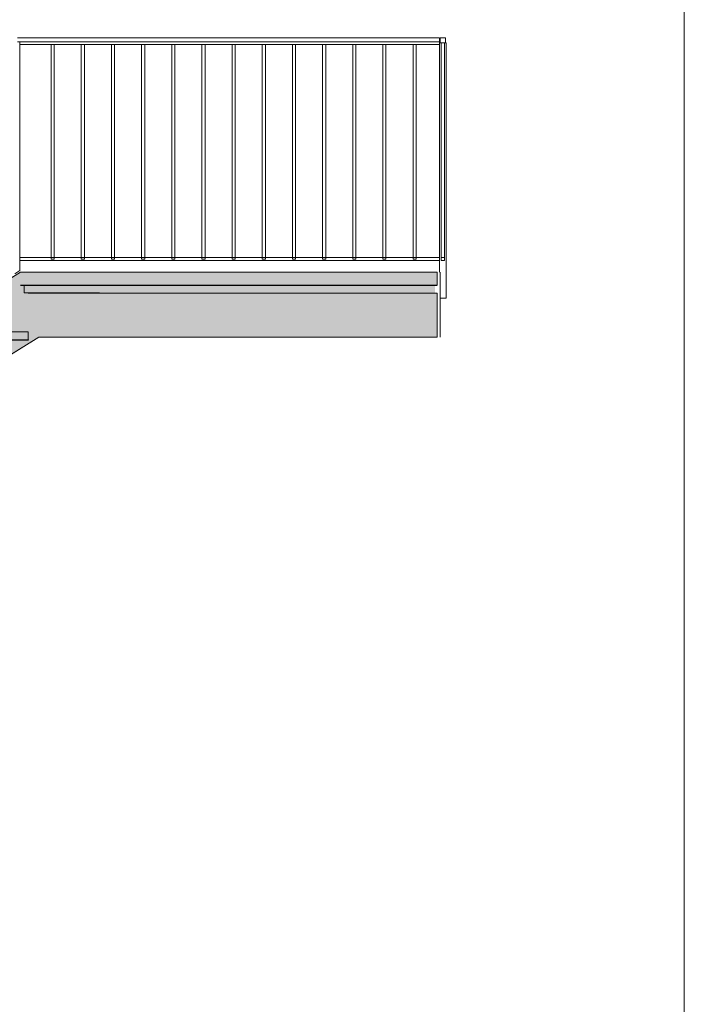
# Model space of a CAD drawing. Header units: millimetres. Extents: x 15381 to 191117, y -190522 to 367005.
# Tile 31 of 79: x 92315 to 94867, y -26522 to -22739. Entities that reach past the tile are written whole.
import ezdxf

# ---------------------------------------------------------------- set-up
doc = ezdxf.new("R2010")
doc.units = ezdxf.units.MM
doc.header["$MEASUREMENT"] = 0
doc.linetypes.add('Wipeout_Contour', pattern=[1000, 0, -1000])
for name, color, linetype in [('Interiér - schodiště', 7, 'Continuous'), ('Konstrukce – Dělicí čáry vrstev', 7, 'Continuous'), ('Nové_0', 7, 'Continuous'), ('Nové_Interiér - schodiště', 7, 'Continuous'), ('Nové_Výplně - Povrchové', 7, 'Continuous'), ('Nové_Výplně – Řezové', 7, 'Continuous'), ('Výplně - Povrchové', 7, 'Continuous'), ('Výplně – Řezové', 7, 'Continuous')]:
    doc.layers.add(name, color=color, linetype=linetype)
pattern_1 = [(45, (0, 0), (-79.54951, 79.54951), []), (45, (-26.52, 26.52), (-79.54951, 79.54951), [])]

msp = doc.modelspace()

# ---------------------------------------------------------------- hatches: boundary and pattern name
at = {"layer": 'Nové_Interiér - schodiště', "linetype": 'Continuous', "lineweight": 0, "true_color": 0x7f5555}
msp.add_hatch(color=27, dxfattribs=at).paths.add_polyline_path([(92041.6, -23969.2), (92346.6, -23969.2), (92346.6, -23939.2), (92041.6, -23939.2)])

# ---------------------------------------------------------------- linework, layer by layer
at = {"color": 7, "linetype": 'Continuous', "lineweight": 20}
msp.add_line((94867.4, -22071.8), (94867.4, -27111.8), dxfattribs=at)
at = {"color": 7, "linetype": 'Continuous', "lineweight": 13}
msp.add_line((93917.6, -23959.2), (92622.4, -23959.2), dxfattribs=at)
at = {"layer": 'Interiér - schodiště', "color": 7, "linetype": 'Continuous', "lineweight": 13}
for p, q in [((92621.6, -23759.2), (92331.6, -23759.2)), ((92346.6, -23939.2), (92041.6, -23939.2)), ((92388.6, -23959.2), (92621.6, -23959.2))]:
    msp.add_line(p, q, dxfattribs=at)
at = {"layer": 'Interiér - schodiště', "color": 7, "linetype": 'Continuous', "lineweight": 13, "flags": 128}
msp.add_lwpolyline([(92056.8, -23969.2), (92041.6, -23969.2), (92041.6, -23939.2), (92346.6, -23939.2), (92346.6, -23969.2), (92346.8, -23969.2), (92346.8, -23970.2), (92056.8, -23970.2)], close=True, dxfattribs=at)

# ---------------------------------------------------------------- wipeouts: each hides what was drawn before it
at = {"color": 254, "linetype": 'Wipeout_Contour', "lineweight": 0, "ltscale": 475870.146761}
msp.add_wipeout([(92295.5, -22835.5), (92295.5, -23715.5), (92315.5, -23703), (92315.5, -22824.2), (92313.5, -22824.2)], dxfattribs=at).dxf.layer = 'Výplně - Povrchové'
at = {"color": 254, "linetype": 'Wipeout_Contour', "lineweight": 0, "ltscale": 386676.629559}
msp.add_wipeout([(93825.4, -23659.2), (93837.4, -23659.2), (93837.4, -22835.4), (93825.4, -22835.4)], dxfattribs=at).dxf.layer = 'Výplně - Povrchové'

# ---------------------------------------------------------------- next in the draw order: hatches: boundary and pattern name
at = {"layer": 'Interiér - schodiště', "linetype": 'Continuous', "lineweight": 0, "true_color": 0x3f2a2a}
h = msp.add_hatch(color=19, dxfattribs=at)
h.paths.add_polyline_path([(90011.6, -25479.2), (90261.6, -25479.2), (90261.6, -25279.5), (92388.6, -23959.2), (93917.6, -23959.2), (93917.6, -23790.2), (92346.8, -23790.2), (92346.8, -23789.2), (92331.6, -23789.2), (92331.6, -23759.2), (93917.6, -23759.2), (93917.6, -23709.2), (92317.4, -23709.2), (90011.6, -25140.4), (90011.6, -25199.2), (90316.6, -25199.2), (90316.6, -25229.2), (90011.6, -25229.2)])
h.paths.add_polyline_path([(90316.8, -25049.2), (90301.6, -25049.2), (90301.6, -25019.2), (90606.6, -25019.2), (90606.6, -25049.2), (90606.8, -25049.2), (90606.8, -25050.2), (90316.8, -25050.2)], flags=0)
h.paths.add_polyline_path([(90591.6, -24839.2), (90896.6, -24839.2), (90896.6, -24869.2), (90896.8, -24869.2), (90896.8, -24870.2), (90606.8, -24870.2), (90606.8, -24869.2), (90591.6, -24869.2)], flags=0)
h.paths.add_polyline_path([(90881.6, -24689.2), (90881.6, -24659.2), (91186.6, -24659.2), (91186.6, -24689.2), (91186.8, -24689.2), (91186.8, -24690.2), (90896.8, -24690.2), (90896.8, -24689.2)], flags=0)
h.paths.add_polyline_path([(91171.6, -24479.2), (91476.6, -24479.2), (91476.6, -24509.2), (91476.8, -24509.2), (91476.8, -24510.2), (91186.8, -24510.2), (91186.8, -24509.2), (91171.6, -24509.2)], flags=0)
h.paths.add_polyline_path([(91461.6, -24299.2), (91766.6, -24299.2), (91766.6, -24329.2), (91766.8, -24329.2), (91766.8, -24330.2), (91476.8, -24330.2), (91476.8, -24329.2), (91461.6, -24329.2)], flags=0)
h.paths.add_polyline_path([(91751.6, -24119.2), (92056.6, -24119.2), (92056.6, -24149.2), (92056.8, -24149.2), (92056.8, -24150.2), (91766.8, -24150.2), (91766.8, -24149.2), (91751.6, -24149.2)], flags=0)
h.paths.add_polyline_path([(92056.8, -23969.2), (92041.6, -23969.2), (92041.6, -23939.2), (92346.6, -23939.2), (92346.6, -23969.2), (92346.8, -23969.2), (92346.8, -23970.2), (92056.8, -23970.2)], flags=0)

# ---------------------------------------------------------------- next in the draw order: linework, layer by layer
at = {"color": 7, "linetype": 'Continuous', "lineweight": 13}
msp.add_line((92295.5, -23715.5), (92315.5, -23703), dxfattribs=at)
at = {"layer": 'Interiér - schodiště', "color": 7, "linetype": 'Continuous', "lineweight": 13}
for p, q in [((92015.3, -23896.8), (92317.4, -23709.2)), ((92317.4, -23709.2), (92621.6, -23709.2))]:
    msp.add_line(p, q, dxfattribs=at)
at = {"layer": 'Interiér - schodiště', "color": 7, "linetype": 'Continuous', "lineweight": 13, "flags": 128}
msp.add_lwpolyline([(90011.6, -25479.2), (90261.6, -25479.2), (90261.6, -25279.5), (92388.6, -23959.2), (93917.6, -23959.2), (93917.6, -23790.2), (92346.8, -23790.2), (92346.8, -23789.2), (92331.6, -23789.2), (92331.6, -23759.2), (93917.6, -23759.2), (93917.6, -23709.2), (92317.4, -23709.2), (90011.6, -25140.4), (90011.6, -25199.2), (90316.6, -25199.2), (90316.6, -25229.2), (90011.6, -25229.2)], close=True, dxfattribs=at)

# ---------------------------------------------------------------- next in the draw order: wipeouts: each hides what was drawn before it
at = {"color": 254, "linetype": 'Wipeout_Contour', "lineweight": 0, "ltscale": 5381192.20290162}
msp.add_wipeout([(92315.5, -23653.2), (92315.5, -23665.2), (93927.2, -23665.2), (93927.2, -23653.2), (93837.4, -23653.2), (93837.4, -23659.2), (93825.4, -23659.2), (93825.4, -23653.2), (93721.5, -23653.2), (93721.5, -23659.2), (93709.5, -23659.2), (93709.5, -23653.2), (93605.7, -23653.2), (93605.7, -23659.2), (93593.7, -23659.2), (93593.7, -23653.2), (93489.9, -23653.2), (93489.9, -23659.2), (93477.9, -23659.2), (93477.9, -23653.2), (93374, -23653.2), (93374, -23659.2), (93362, -23659.2), (93362, -23653.2), (93258.2, -23653.2), (93258.2, -23659.2), (93246.2, -23659.2), (93246.2, -23653.2), (93142.4, -23653.2), (93142.4, -23659.2), (93130.4, -23659.2), (93130.4, -23653.2), (93026.5, -23653.2), (93026.5, -23659.2), (93014.5, -23659.2), (93014.5, -23653.2), (92910.7, -23653.2), (92910.7, -23659.2), (92898.7, -23659.2), (92898.7, -23653.2), (92794.8, -23653.2), (92794.8, -23659.2), (92782.8, -23659.2), (92782.8, -23653.2), (92679, -23653.2), (92679, -23659.2), (92667, -23659.2), (92667, -23653.2), (92563.2, -23653.2), (92563.2, -23659.2), (92551.2, -23659.2), (92551.2, -23653.2), (92447.3, -23653.2), (92447.3, -23659.2), (92435.3, -23659.2), (92435.3, -23653.2)], dxfattribs=at).dxf.layer = 'Nové_Výplně - Povrchové'
at = {"color": 254, "linetype": 'Wipeout_Contour', "lineweight": 0, "ltscale": 383484.986955}
msp.add_wipeout([(92305.5, -22809.2), (92305.5, -22824.2), (93927.2, -22824.2), (93927.2, -22809.2)], dxfattribs=at).dxf.layer = 'Výplně - Povrchové'

# ---------------------------------------------------------------- next in the draw order: linework, layer by layer
at = {"color": 7, "linetype": 'Continuous', "lineweight": 13}
for p, q in [((93825.4, -23659.2), (93825.4, -23653.2)), ((93825.4, -23653.2), (93837.4, -23653.2)), ((93825.4, -23659.2), (93837.4, -23659.2))]:
    msp.add_line(p, q, dxfattribs=at)

# ---------------------------------------------------------------- next in the draw order: wipeouts: each hides what was drawn before it
at = {"color": 254, "linetype": 'Wipeout_Contour', "lineweight": 0, "ltscale": 381979.781328}
msp.add_wipeout([(92346.8, -23790.2), (92621.6, -23790.2), (92621.6, -23789.2), (92346.8, -23789.2)], dxfattribs=at).dxf.layer = 'Nové_Výplně – Řezové'
at = {"color": 254, "linetype": 'Wipeout_Contour', "lineweight": 0, "ltscale": 381066.421803}
msp.add_wipeout([(92056.8, -23970.2), (92346.8, -23970.2), (92346.8, -23969.2), (92056.8, -23969.2)], dxfattribs=at).dxf.layer = 'Nové_Výplně – Řezové'
at = {"color": 254, "linetype": 'Wipeout_Contour', "lineweight": 0, "ltscale": 381282.051463}
msp.add_wipeout([(92435.3, -22835.4), (92435.3, -23659.2), (92447.3, -23659.2), (92447.3, -22835.4)], dxfattribs=at).dxf.layer = 'Výplně - Povrchové'
at = {"color": 254, "linetype": 'Wipeout_Contour', "lineweight": 0, "ltscale": 381731.418179}
msp.add_wipeout([(92563.2, -22835.4), (92551.2, -22835.4), (92551.2, -23659.2), (92563.2, -23659.2)], dxfattribs=at).dxf.layer = 'Výplně - Povrchové'
at = {"color": 254, "linetype": 'Wipeout_Contour', "lineweight": 0, "ltscale": 382180.818275}
msp.add_wipeout([(92679, -22835.4), (92667, -22835.4), (92667, -23659.2), (92679, -23659.2)], dxfattribs=at).dxf.layer = 'Výplně - Povrchové'
at = {"color": 254, "linetype": 'Wipeout_Contour', "lineweight": 0, "ltscale": 382630.251603}
msp.add_wipeout([(92782.8, -22835.4), (92782.8, -23659.2), (92794.8, -23659.2), (92794.8, -22835.4)], dxfattribs=at).dxf.layer = 'Výplně - Povrchové'
at = {"color": 254, "linetype": 'Wipeout_Contour', "lineweight": 0, "ltscale": 383079.718104}
msp.add_wipeout([(92898.7, -23659.2), (92910.7, -23659.2), (92910.7, -22835.4), (92898.7, -22835.4)], dxfattribs=at).dxf.layer = 'Výplně - Povrchové'
at = {"color": 254, "linetype": 'Wipeout_Contour', "lineweight": 0, "ltscale": 383529.217642}
msp.add_wipeout([(93014.5, -23659.2), (93026.5, -23659.2), (93026.5, -22835.4), (93014.5, -22835.4)], dxfattribs=at).dxf.layer = 'Výplně - Povrchové'
at = {"color": 254, "linetype": 'Wipeout_Contour', "lineweight": 0, "ltscale": 383978.750094}
msp.add_wipeout([(93130.4, -23659.2), (93142.4, -23659.2), (93142.4, -22835.4), (93130.4, -22835.4)], dxfattribs=at).dxf.layer = 'Výplně - Povrchové'
at = {"color": 254, "linetype": 'Wipeout_Contour', "lineweight": 0, "ltscale": 384428.315344}
msp.add_wipeout([(93246.2, -23659.2), (93258.2, -23659.2), (93258.2, -22835.4), (93246.2, -22835.4)], dxfattribs=at).dxf.layer = 'Výplně - Povrchové'
at = {"color": 254, "linetype": 'Wipeout_Contour', "lineweight": 0, "ltscale": 384877.913277}
msp.add_wipeout([(93362, -23659.2), (93374, -23659.2), (93374, -22835.4), (93362, -22835.4)], dxfattribs=at).dxf.layer = 'Výplně - Povrchové'
at = {"color": 254, "linetype": 'Wipeout_Contour', "lineweight": 0, "ltscale": 385327.543779}
msp.add_wipeout([(93477.9, -23659.2), (93489.9, -23659.2), (93489.9, -22835.4), (93477.9, -22835.4)], dxfattribs=at).dxf.layer = 'Výplně - Povrchové'
at = {"color": 254, "linetype": 'Wipeout_Contour', "lineweight": 0, "ltscale": 385777.206735}
msp.add_wipeout([(93593.7, -23659.2), (93605.7, -23659.2), (93605.7, -22835.4), (93593.7, -22835.4)], dxfattribs=at).dxf.layer = 'Výplně - Povrchové'
at = {"color": 254, "linetype": 'Wipeout_Contour', "lineweight": 0, "ltscale": 386226.902033}
msp.add_wipeout([(93709.5, -23659.2), (93721.5, -23659.2), (93721.5, -22835.4), (93709.5, -22835.4)], dxfattribs=at).dxf.layer = 'Výplně - Povrchové'

# ---------------------------------------------------------------- next in the draw order: hatches: boundary and pattern name
at = {"layer": 'Nové_Výplně – Řezové', "linetype": 'Continuous', "lineweight": 20, "true_color": 0xffaaaa}
h = msp.add_hatch(dxfattribs=at)
h.set_pattern_fill('Kov___ocel_0001', color=21, style=0, pattern_type=2)
h.set_pattern_definition(pattern_1)
h.paths.add_polyline_path([(92346.8, -23790.2), (92621.6, -23790.2), (92621.6, -23789.2), (92346.8, -23789.2)])
h = msp.add_hatch(dxfattribs=at)
h.set_pattern_fill('Kov___ocel_0001', color=21, style=0, pattern_type=2)
h.set_pattern_definition(pattern_1)
h.paths.add_polyline_path([(92056.8, -23970.2), (92346.8, -23970.2), (92346.8, -23969.2), (92056.8, -23969.2)])

# ---------------------------------------------------------------- next in the draw order: linework, layer by layer
at = {"color": 7, "linetype": 'Continuous', "lineweight": 13}
for p, q in [((92315.5, -23653.2), (92435.3, -23653.2)), ((92435.3, -23653.2), (92447.3, -23653.2)), ((92435.3, -23659.2), (92435.3, -23653.2)), ((92435.3, -23659.2), (92447.3, -23659.2)), ((92447.3, -23653.2), (92551.2, -23653.2)), ((92551.2, -23653.2), (92563.2, -23653.2)), ((92551.2, -23659.2), (92551.2, -23653.2)), ((92551.2, -23659.2), (92563.2, -23659.2)), ((92563.2, -23653.2), (92667, -23653.2)), ((92667, -23653.2), (92679, -23653.2)), ((92667, -23659.2), (92667, -23653.2)), ((92667, -23659.2), (92679, -23659.2)), ((92679, -23653.2), (92782.8, -23653.2)), ((92782.8, -23653.2), (92794.8, -23653.2)), ((92782.8, -23659.2), (92782.8, -23653.2)), ((92782.8, -23659.2), (92794.8, -23659.2)), ((92794.8, -23653.2), (92898.7, -23653.2)), ((92898.7, -23653.2), (92910.7, -23653.2)), ((92898.7, -23659.2), (92898.7, -23653.2)), ((92898.7, -23659.2), (92910.7, -23659.2)), ((92910.7, -23653.2), (93014.5, -23653.2)), ((93014.5, -23653.2), (93026.5, -23653.2)), ((93014.5, -23659.2), (93014.5, -23653.2)), ((93014.5, -23659.2), (93026.5, -23659.2)), ((93026.5, -23653.2), (93130.4, -23653.2)), ((93130.4, -23653.2), (93142.4, -23653.2)), ((93130.4, -23659.2), (93130.4, -23653.2)), ((93130.4, -23659.2), (93142.4, -23659.2)), ((93142.4, -23653.2), (93246.2, -23653.2)), ((93246.2, -23653.2), (93258.2, -23653.2)), ((93246.2, -23659.2), (93246.2, -23653.2)), ((93246.2, -23659.2), (93258.2, -23659.2)), ((93258.2, -23653.2), (93362, -23653.2)), ((93362, -23653.2), (93374, -23653.2)), ((93362, -23659.2), (93362, -23653.2)), ((93362, -23659.2), (93374, -23659.2)), ((93374, -23653.2), (93477.9, -23653.2)), ((93477.9, -23653.2), (93489.9, -23653.2)), ((93477.9, -23659.2), (93477.9, -23653.2)), ((93477.9, -23659.2), (93489.9, -23659.2)), ((93489.9, -23653.2), (93593.7, -23653.2)), ((93593.7, -23653.2), (93605.7, -23653.2)), ((93593.7, -23659.2), (93593.7, -23653.2)), ((93593.7, -23659.2), (93605.7, -23659.2)), ((93605.7, -23653.2), (93709.5, -23653.2)), ((93709.5, -23653.2), (93721.5, -23653.2)), ((93709.5, -23659.2), (93709.5, -23653.2)), ((93709.5, -23659.2), (93721.5, -23659.2)), ((93721.5, -23653.2), (93825.4, -23653.2))]:
    msp.add_line(p, q, dxfattribs=at)
at = {"layer": 'Interiér - schodiště', "color": 7, "linetype": 'Continuous', "lineweight": 13}
for p, q in [((92331.6, -23759.2), (92331.6, -23789.2)), ((92346.8, -23789.2), (92331.6, -23789.2)), ((92346.6, -23939.2), (92346.6, -23969.2)), ((92147.1, -24109.2), (92388.6, -23959.2))]:
    msp.add_line(p, q, dxfattribs=at)
at = {"layer": 'Konstrukce – Dělicí čáry vrstev', "color": 7, "linetype": 'Continuous', "lineweight": 13}
for p, q in [((92621.6, -23789.2), (92346.8, -23789.2)), ((92346.6, -23969.2), (92056.8, -23969.2))]:
    msp.add_line(p, q, dxfattribs=at)
at = {"layer": 'Nové_Interiér - schodiště', "color": 1, "linetype": 'Continuous', "lineweight": 25}
for p, q in [((92346.8, -23789.2), (92346.8, -23790.2)), ((92621.6, -23790.2), (92346.8, -23790.2)), ((92621.6, -23789.2), (92621.6, -23790.2)), ((92346.8, -23970.2), (92056.8, -23970.2)), ((92346.8, -23969.2), (92346.6, -23969.2)), ((92346.8, -23969.2), (92346.8, -23970.2))]:
    msp.add_line(p, q, dxfattribs=at)

# ---------------------------------------------------------------- next in the draw order: wipeouts: each hides what was drawn before it
at = {"color": 254, "linetype": 'Wipeout_Contour', "lineweight": 0, "ltscale": 383516.82841}
msp.add_wipeout([(92315.5, -22835.2), (93927.2, -22835.2), (93927.2, -22824.2), (92315.5, -22824.2)], dxfattribs=at).dxf.layer = 'Výplně - Povrchové'

# ---------------------------------------------------------------- next in the draw order: linework, layer by layer
at = {"color": 7, "linetype": 'Continuous', "lineweight": 13}
for p, q in [((92315.5, -23703), (92315.5, -22824.2)), ((92435.3, -22835.4), (92447.3, -22835.4)), ((92435.3, -23653.2), (92435.3, -22835.4)), ((92447.3, -23659.2), (92447.3, -22835.4)), ((92551.2, -22835.4), (92563.2, -22835.4)), ((92551.2, -23653.2), (92551.2, -22835.4)), ((92563.2, -23659.2), (92563.2, -22835.4)), ((92667, -22835.4), (92679, -22835.4)), ((92667, -23653.2), (92667, -22835.4)), ((92679, -23659.2), (92679, -22835.4)), ((92782.8, -22835.4), (92794.8, -22835.4)), ((92782.8, -23653.2), (92782.8, -22835.4)), ((92794.8, -23659.2), (92794.8, -22835.4)), ((92898.7, -22835.4), (92910.7, -22835.4)), ((92898.7, -23653.2), (92898.7, -22835.4)), ((92910.7, -23659.2), (92910.7, -22835.4)), ((93014.5, -22835.4), (93026.5, -22835.4)), ((93014.5, -23653.2), (93014.5, -22835.4)), ((93026.5, -23659.2), (93026.5, -22835.4)), ((93130.4, -22835.4), (93142.4, -22835.4)), ((93130.4, -23653.2), (93130.4, -22835.4)), ((93142.4, -23659.2), (93142.4, -22835.4)), ((93246.2, -22835.4), (93258.2, -22835.4)), ((93246.2, -23653.2), (93246.2, -22835.4)), ((93258.2, -23659.2), (93258.2, -22835.4)), ((93362, -22835.4), (93374, -22835.4)), ((93362, -23653.2), (93362, -22835.4)), ((93374, -23659.2), (93374, -22835.4)), ((93477.9, -22835.4), (93489.9, -22835.4)), ((93477.9, -23653.2), (93477.9, -22835.4)), ((93489.9, -23659.2), (93489.9, -22835.4)), ((93593.7, -22835.4), (93605.7, -22835.4)), ((93593.7, -23653.2), (93593.7, -22835.4)), ((93605.7, -23659.2), (93605.7, -22835.4)), ((93709.5, -22835.4), (93721.5, -22835.4)), ((93709.5, -23653.2), (93709.5, -22835.4)), ((93721.5, -23659.2), (93721.5, -22835.4)), ((93825.4, -22835.4), (93837.4, -22835.4)), ((93825.4, -23653.2), (93825.4, -22835.4)), ((93837.4, -23659.2), (93837.4, -22835.4))]:
    msp.add_line(p, q, dxfattribs=at)

# ---------------------------------------------------------------- next in the draw order: wipeouts: each hides what was drawn before it
at = {"color": 254, "linetype": 'Wipeout_Contour', "lineweight": 0, "ltscale": 1161763.625752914}
msp.add_wipeout([(93927.2, -23709.2), (93929.6, -23709.2), (93929.6, -23809), (93952.2, -23809), (93952.2, -22829), (93945.7, -22829), (93945.7, -23659), (93945.7, -23665), (93933.7, -23665), (93933.7, -23659), (93933.7, -22829), (93927.2, -22829)], dxfattribs=at).dxf.layer = 'Výplně - Povrchové'

# ---------------------------------------------------------------- next in the draw order: hatches: boundary and pattern name
at = {"layer": 'Nové_Interiér - schodiště', "linetype": 'Continuous', "lineweight": 0, "true_color": 0x7f5555}
msp.add_hatch(color=27, dxfattribs=at).paths.add_polyline_path([(92331.6, -23789.2), (93909.3, -23789.2), (93909.3, -23759.2), (92331.6, -23759.2)])

# ---------------------------------------------------------------- next in the draw order: linework, layer by layer
at = {"color": 7, "linetype": 'Continuous', "lineweight": 13}
for p, q in [((93929.6, -23709.2), (93929.6, -23959.2)), ((93929.6, -23809), (93952.2, -23809))]:
    msp.add_line(p, q, dxfattribs=at)
at = {"layer": 'Nové_0', "color": 1, "linetype": 'Continuous', "lineweight": 25}
msp.add_line((92318, -23759.2), (93917.6, -23759.2), dxfattribs=at)

# ---------------------------------------------------------------- next in the draw order: wipeouts: each hides what was drawn before it
at = {"color": 254, "linetype": 'Wipeout_Contour', "lineweight": 0, "ltscale": 387091.216117}
msp.add_wipeout([(93945.7, -22829), (93933.7, -22829), (93933.7, -23653), (93945.7, -23653)], dxfattribs=at).dxf.layer = 'Výplně - Povrchové'

# ---------------------------------------------------------------- next in the draw order: wipeouts: each hides what was drawn before it
at = {"color": 254, "linetype": 'Wipeout_Contour', "lineweight": 0, "ltscale": 387492.859887}
msp.add_wipeout([(93945.7, -23653), (93933.7, -23653), (93933.7, -23665), (93945.7, -23665)], dxfattribs=at).dxf.layer = 'Nové_Výplně – Řezové'
at = {"color": 254, "linetype": 'Wipeout_Contour', "lineweight": 0, "ltscale": 386685.988117}
msp.add_wipeout([(93949.7, -22809), (93929.7, -22809), (93929.7, -22829), (93949.7, -22829)], dxfattribs=at).dxf.layer = 'Výplně – Řezové'

# ---------------------------------------------------------------- next in the draw order: linework, layer by layer
at = {"color": 7, "linetype": 'Continuous', "lineweight": 13}
for p, q in [((92305.5, -22809.2), (93927.2, -22809.2)), ((92305.5, -22824.2), (93927.2, -22824.2)), ((92315.5, -22835.2), (93927.2, -22835.2)), ((93927.2, -22809.2), (93927.2, -22824.2)), ((93927.2, -22823.2), (93927.2, -22809.2)), ((93927.2, -22809.2), (93927.2, -22809.2)), ((93927.2, -22824.2), (93927.2, -22835.2)), ((93927.2, -22829), (93929.7, -22829)), ((93927.2, -23709.2), (93927.2, -22829)), ((93949.7, -22809), (93929.7, -22809)), ((93929.7, -22809), (93929.7, -22829)), ((93949.7, -22829), (93929.7, -22829)), ((93933.7, -23653), (93933.7, -22829)), ((93945.7, -23653), (93945.7, -22829)), ((93949.7, -22809), (93949.7, -22829)), ((93949.7, -22829), (93952.2, -22829)), ((93952.2, -23809), (93952.2, -22829)), ((92315.5, -23665.2), (93927.2, -23665.2)), ((93837.4, -23653.2), (93927.2, -23653.2)), ((93927.2, -23653.2), (93927.2, -23665.2)), ((93933.7, -23653), (93933.7, -23665)), ((93945.7, -23653), (93933.7, -23653)), ((93945.7, -23665), (93933.7, -23665)), ((93945.7, -23653), (93945.7, -23665))]:
    msp.add_line(p, q, dxfattribs=at)

doc.saveas('drawing.dxf')
